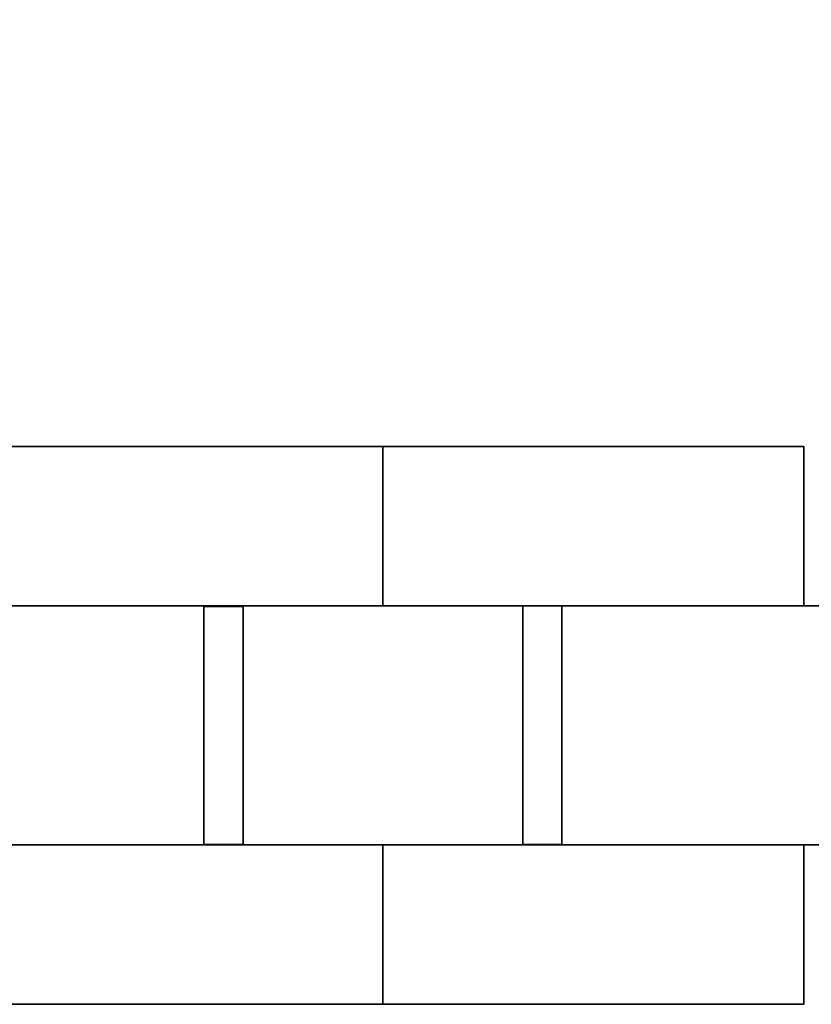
# Model space of a CAD drawing. Header units: millimetres. Extents: x -35 to 33166, y -35 to 31591.
# Tile 13 of 100: x 2289 to 2793, y -35 to 593. Entities that reach past the tile are written whole.
import ezdxf

# ---------------------------------------------------------------- set-up
doc = ezdxf.new("R2010")
doc.units = ezdxf.units.MM
doc.header["$LTSCALE"] = 25.4
doc.layers.get('0').update_dxf_attribs({"true_color": 0xffffff})
for name, color, linetype, true_color in [('end caps & lintels', 7, 'Continuous', 0xffa500), ('ICF - L1', 7, 'Continuous', 0xb4b464), ('ICF - L2', 7, 'Continuous', 0x64ff64)]:
    doc.layers.add(name, color=color, linetype=linetype, true_color=true_color)

# ---------------------------------------------------------------- blocks, each defined once
blk = doc.blocks.new('Group4439')
for p, q in [((0, 268.375, 457.2), (-101.6, 268.375, 457.2)), ((-101.6, 268.375, 457.2), (-101.6, 0, 457.2)), ((-101.6, 268.375), (-101.6, 0)), ((-101.6, 268.375, 457.2), (-101.6, 268.375)), ((-101.6, 268.375), (0, 268.375)), ((0, 0), (0, 268.375)), ((0, 268.375), (0, 268.375, 457.2)), ((0, 268.375, 457.2), (0, 0, 457.2)), ((-101.6, 0), (0, 0)), ((0, 0, 457.2), (-101.6, 0, 457.2)), ((0, 0, 457.2), (0, 0)), ((-101.6, 0, 457.2), (-101.6, 0))]:
    blk.add_line(p, q)
blk = doc.blocks.new('Group4440')
for p, q in [((-355.6, 0, 457.2), (-355.6, 268.375, 457.2)), ((-355.6, 268.375, 457.2), (-355.6, 268.375)), ((-355.6, 268.375), (-355.6, 0)), ((-254, 268.375, 457.2), (-355.6, 268.375, 457.2)), ((-355.6, 268.375), (-254, 268.375)), ((-254, 0, 457.2), (-254, 268.375, 457.2)), ((-254, 0), (-254, 268.375)), ((-254, 268.375), (-254, 268.375, 457.2)), ((-355.6, 0), (-355.6, 0, 457.2)), ((-254, 0, 457.2), (-355.6, 0, 457.2)), ((-355.6, 0), (-254, 0)), ((-254, 0), (-254, 0, 457.2))]:
    blk.add_line(p, q)
blk = doc.blocks.new('Group4441')
for p, q in [((-101.6, 114.1, 51), (-253.75, 114.1, 51)), ((-253.75, 114.1, 51), (-253.75, 114.1, 144.68)), ((-253.75, 114.1, 144.68), (-101.6, 114.1, 144.68)), ((-253.75, 89.1, 51), (-253.75, 114.1, 51)), ((-253.75, 114.1, 144.68), (-253.75, 89.1, 144.68)), ((-101.6, 114.1, 144.68), (-101.6, 114.1, 51)), ((-101.6, 114.1, 51), (-101.6, 89.1, 51)), ((-101.6, 89.1, 144.68), (-101.6, 114.1, 144.68)), ((-101.6, 89.1, 144.68), (-253.75, 89.1, 144.68)), ((-253.75, 89.1, 144.68), (-253.75, 89.1, 51)), ((-253.75, 89.1, 51), (-101.6, 89.1, 51)), ((-101.6, 89.1, 51), (-101.6, 89.1, 144.68))]:
    blk.add_line(p, q)
blk = doc.blocks.new('Group4442')
for p, q in [((-101.6, 114.1, 312.12), (-253.75, 114.1, 312.12)), ((-253.75, 114.1, 312.12), (-253.75, 114.1, 405.8)), ((-253.75, 114.1, 405.8), (-101.6, 114.1, 405.8)), ((-253.75, 89.1, 312.12), (-253.75, 114.1, 312.12)), ((-253.75, 114.1, 405.8), (-253.75, 89.1, 405.8)), ((-101.6, 114.1, 405.8), (-101.6, 114.1, 312.12)), ((-101.6, 114.1, 312.12), (-101.6, 89.1, 312.12)), ((-101.6, 89.1, 405.8), (-101.6, 114.1, 405.8)), ((-101.6, 89.1, 405.8), (-253.75, 89.1, 405.8)), ((-253.75, 89.1, 405.8), (-253.75, 89.1, 312.12)), ((-253.75, 89.1, 312.12), (-101.6, 89.1, 312.12)), ((-101.6, 89.1, 312.12), (-101.6, 89.1, 405.8))]:
    blk.add_line(p, q)
blk = doc.blocks.new('6XR35_96_S_CUT_10_625')
for name in ['Group4440', 'Group4439', 'Group4441', 'Group4442']:
    blk.add_blockref(name, (0, 0))
blk = doc.blocks.new('6XR35_90_C_Web')
for p, q in [((-76.07, -46.84, -12.5), (-76.07, 46.84, -12.5)), ((-76.07, 46.84, -12.5), (76.07, 46.84, -12.5)), ((76.07, 46.84, 12.5), (-76.07, 46.84, 12.5)), ((-76.07, 46.84, 12.5), (-76.07, -46.84, 12.5)), ((-76.07, 46.84, -12.5), (-76.07, 46.84, 12.5)), ((76.07, 46.84, -12.5), (76.07, -46.84, -12.5)), ((76.07, -46.84, 12.5), (76.07, 46.84, 12.5)), ((76.07, 46.84, 12.5), (76.07, 46.84, -12.5)), ((76.07, -46.84, -12.5), (-76.07, -46.84, -12.5)), ((-76.07, -46.84, 12.5), (76.07, -46.84, 12.5)), ((-76.07, -46.84, 12.5), (-76.07, -46.84, -12.5)), ((76.07, -46.84, -12.5), (76.07, -46.84, 12.5))]:
    blk.add_line(p, q)
blk = doc.blocks.new('Group7848')
for p, q in [((-1092.2, -254, 0), (-1092.2, -355.6, 0)), ((-1092.2, -254, 0), (-254, -254, 0)), ((-1092.2, -355.6, 457.2), (-1092.2, -254, 457.2)), ((-1092.2, -254, 457.2), (-1092.2, -254, 0)), ((-1092.2, -254, 457.2), (-254, -254, 457.2)), ((-254, -254, 0), (-254, -627.8, 0)), ((-254, -254, 457.2), (-254, -254, 0)), ((-254, -254, 457.2), (-254, -627.8, 457.2)), ((-1092.2, -355.6, 0), (-355.6, -355.6, 0)), ((-1092.2, -355.6, 457.2), (-1092.2, -355.6, 0)), ((-1092.2, -355.6, 457.2), (-355.6, -355.6, 457.2)), ((-355.6, -355.6, 0), (-355.6, -627.8, 0)), ((-355.6, -355.6, 457.2), (-355.6, -627.8, 457.2)), ((-355.6, -355.6, 457.2), (-355.6, -355.6, 0)), ((-355.6, -627.8, 0), (-254, -627.8, 0)), ((-254, -627.8, 457.2), (-355.6, -627.8, 457.2)), ((-355.6, -627.8, 457.2), (-355.6, -627.8, 0)), ((-254, -627.8, 0), (-254, -627.8, 457.2))]:
    blk.add_line(p, q)
blk = doc.blocks.new('Group7849')
for p, q in [((-1092.2, 0, 0), (-1092.2, -101.6, 0)), ((-1092.2, -101.6, 457.2), (-1092.2, 0, 457.2)), ((-1092.2, 0, 457.2), (-1092.2, 0, 0)), ((-1092.2, 0, 0), (0, 0, 0)), ((-1092.2, 0, 457.2), (0, 0, 457.2)), ((-1092.2, -101.6, 0), (-1092.2, -101.6, 457.2)), ((-227.79, -101.6, 0), (-1092.2, -101.6, 0)), ((-227.79, -101.6, 457.2), (-1092.2, -101.6, 457.2))]:
    blk.add_line(p, q)
blk = doc.blocks.new('6XR35_90_C_MSG#33')
for name in ['Group7849', 'Group7848']:
    blk.add_blockref(name, (0, 0))
at = {"extrusion": (1, -1.02405e-15, -1.15708e-14)}
blk.add_blockref('6XR35_90_C_Web', (-177.67, 97.84, -990.6), dxfattribs=at)
at = {"extrusion": (1, -1.02405e-15, 1.15708e-14)}
blk.add_blockref('6XR35_90_C_Web', (-177.67, 358.96, -990.6), dxfattribs=at)
blk = doc.blocks.new('Group#3572')
for p, q in [((-1092.2, -355.6, 358.07), (-1092.2, -254, 358.07)), ((-1092.2, -254, 358.07), (-254, -254, 358.07)), ((-1092.2, -254, 457.2), (-254, -254, 457.2)), ((-1092.2, -355.6, 457.2), (-1092.2, -254, 457.2)), ((-1092.2, -254, 457.2), (-1092.2, -254, 358.07)), ((-254, -254, 358.07), (-254, -627.8, 358.07)), ((-254, -254, 457.2), (-254, -254, 358.07)), ((-254, -254, 457.2), (-254, -627.8, 457.2)), ((-355.6, -355.6, 358.07), (-1092.2, -355.6, 358.07)), ((-1092.2, -355.6, 457.2), (-355.6, -355.6, 457.2)), ((-1092.2, -355.6, 457.2), (-1092.2, -355.6, 358.07)), ((-355.6, -627.8, 358.07), (-355.6, -355.6, 358.07)), ((-355.6, -627.8, 457.2), (-355.6, -355.6, 457.2)), ((-355.6, -355.6, 457.2), (-355.6, -355.6, 358.07)), ((-254, -627.8, 358.07), (-355.6, -627.8, 358.07)), ((-355.6, -627.8, 358.07), (-355.6, -627.8, 457.2)), ((-254, -627.8, 457.2), (-355.6, -627.8, 457.2)), ((-254, -627.8, 358.07), (-254, -627.8, 457.2))]:
    blk.add_line(p, q)
blk = doc.blocks.new('Group#3573')
for p, q in [((-1092.2, 0, 358.07), (0, 0, 358.07)), ((-1092.2, -101.6, 358.07), (-1092.2, 0, 358.07)), ((-1092.2, -101.6, 457.2), (-1092.2, 0, 457.2)), ((-1092.2, 0, 457.2), (-1092.2, 0, 358.07)), ((-1092.2, 0, 457.2), (0, 0, 457.2)), ((-227.79, -101.6, 358.07), (-1092.2, -101.6, 358.07)), ((-1092.2, -101.6, 457.2), (-1092.2, -101.6, 358.07)), ((-227.79, -101.6, 457.2), (-1092.2, -101.6, 457.2))]:
    blk.add_line(p, q)
blk = doc.blocks.new('6XR35_90_C_MSG#243')
for name in ['Group#3573', 'Group#3572']:
    blk.add_blockref(name, (0, 0))
blk = doc.blocks.new('Group8312')
for p, q in [((-101.6, 674.78, 366.53), (-101.6, 0, 366.53)), ((0, 674.78, 366.53), (-101.6, 674.78, 366.53)), ((-101.6, 674.78, 0), (-101.6, 674.78, 366.53)), ((-101.6, 674.78, 0), (-101.6, 0, 0)), ((0, 674.78, 0), (-101.6, 674.78, 0)), ((0, 0, 366.53), (0, 674.78, 366.53)), ((0, 674.78, 0), (0, 0, 0)), ((0, 674.78, 0), (0, 674.78, 366.53)), ((-101.6, 0, 366.53), (0, 0, 366.53)), ((-101.6, 0, 0), (-101.6, 0, 366.53)), ((0, 0, 0), (-101.6, 0, 0)), ((0, 0, 0), (0, 0, 366.53))]:
    blk.add_line(p, q)
blk = doc.blocks.new('Group8313')
for p, q in [((-355.6, 674.78, 366.53), (-355.6, 0, 366.53)), ((-254, 674.78, 366.53), (-355.6, 674.78, 366.53)), ((-355.6, 674.78, 0), (-355.6, 674.78, 366.53)), ((-355.6, 674.78, 0), (-355.6, 0, 0)), ((-254, 674.78, 0), (-355.6, 674.78, 0)), ((-254, 0, 366.53), (-254, 674.78, 366.53)), ((-254, 674.78, 0), (-254, 0, 0)), ((-254, 674.78, 0), (-254, 674.78, 366.53)), ((-355.6, 0, 366.53), (-254, 0, 366.53)), ((-355.6, 0, 0), (-355.6, 0, 366.53)), ((-254, 0, 0), (-355.6, 0, 0)), ((-254, 0, 0), (-254, 0, 366.53))]:
    blk.add_line(p, q)
blk = doc.blocks.new('Group8314')
for p, q in [((-101.6, 520.5, 51), (-253.75, 520.5, 51)), ((-253.75, 520.5, 51), (-253.75, 520.5, 144.68)), ((-253.75, 520.5, 144.68), (-101.6, 520.5, 144.68)), ((-253.75, 495.5, 51), (-253.75, 520.5, 51)), ((-253.75, 520.5, 144.68), (-253.75, 495.5, 144.68)), ((-101.6, 520.5, 144.68), (-101.6, 520.5, 51)), ((-101.6, 520.5, 51), (-101.6, 495.5, 51)), ((-101.6, 495.5, 144.68), (-101.6, 520.5, 144.68)), ((-101.6, 495.5, 144.68), (-253.75, 495.5, 144.68)), ((-253.75, 495.5, 144.68), (-253.75, 495.5, 51)), ((-253.75, 495.5, 51), (-101.6, 495.5, 51)), ((-101.6, 495.5, 51), (-101.6, 495.5, 144.68))]:
    blk.add_line(p, q)
blk = doc.blocks.new('Group8316')
for p, q in [((-101.6, 317.3, 51), (-253.75, 317.3, 51)), ((-253.75, 317.3, 51), (-253.75, 317.3, 144.68)), ((-253.75, 317.3, 144.68), (-101.6, 317.3, 144.68)), ((-253.75, 292.3, 51), (-253.75, 317.3, 51)), ((-253.75, 317.3, 144.68), (-253.75, 292.3, 144.68)), ((-101.6, 317.3, 144.68), (-101.6, 317.3, 51)), ((-101.6, 317.3, 51), (-101.6, 292.3, 51)), ((-101.6, 292.3, 144.68), (-101.6, 317.3, 144.68)), ((-101.6, 292.3, 144.68), (-253.75, 292.3, 144.68)), ((-253.75, 292.3, 144.68), (-253.75, 292.3, 51)), ((-253.75, 292.3, 51), (-101.6, 292.3, 51)), ((-101.6, 292.3, 51), (-101.6, 292.3, 144.68))]:
    blk.add_line(p, q)
blk = doc.blocks.new('Group8318')
for p, q in [((-101.6, 114.1, 51), (-253.75, 114.1, 51)), ((-253.75, 114.1, 51), (-253.75, 114.1, 144.68)), ((-253.75, 114.1, 144.68), (-101.6, 114.1, 144.68)), ((-253.75, 89.1, 51), (-253.75, 114.1, 51)), ((-253.75, 114.1, 144.68), (-253.75, 89.1, 144.68)), ((-101.6, 114.1, 144.68), (-101.6, 114.1, 51)), ((-101.6, 114.1, 51), (-101.6, 89.1, 51)), ((-101.6, 89.1, 144.68), (-101.6, 114.1, 144.68)), ((-101.6, 89.1, 144.68), (-253.75, 89.1, 144.68)), ((-253.75, 89.1, 144.68), (-253.75, 89.1, 51)), ((-253.75, 89.1, 51), (-101.6, 89.1, 51)), ((-101.6, 89.1, 51), (-101.6, 89.1, 144.68))]:
    blk.add_line(p, q)
blk = doc.blocks.new('6XR35_96_S_CUT_26_625_MSG#1')
for name in ['Group8313', 'Group8312', 'Group8314', 'Group8316', 'Group8318']:
    blk.add_blockref(name, (0, 0))
blk = doc.blocks.new('Group#3805')
for p, q in [((-101.6, 0, 358.07), (-101.6, 268.38, 358.07)), ((-101.6, 268.38, 358.07), (0, 268.38, 358.07)), ((-101.6, 268.38, 457.2), (-101.6, 0, 457.2)), ((-101.6, 268.38, 358.07), (-101.6, 268.38, 457.2)), ((0, 268.38, 457.2), (-101.6, 268.38, 457.2)), ((0, 268.38, 358.07), (0, 0, 358.07)), ((0, 268.38, 457.2), (0, 0, 457.2)), ((0, 268.38, 358.07), (0, 268.38, 457.2)), ((0, 0, 358.07), (-101.6, 0, 358.07)), ((-101.6, 0, 358.07), (-101.6, 0, 457.2)), ((0, 0, 457.2), (-101.6, 0, 457.2)), ((0, 0, 358.07), (0, 0, 457.2))]:
    blk.add_line(p, q)
blk = doc.blocks.new('Group#3806')
for p, q in [((-355.6, 0, 358.07), (-355.6, 268.38, 358.07)), ((-355.6, 268.38, 358.07), (-254, 268.38, 358.07)), ((-355.6, 268.38, 457.2), (-355.6, 0, 457.2)), ((-355.6, 268.38, 358.07), (-355.6, 268.38, 457.2)), ((-254, 268.38, 457.2), (-355.6, 268.38, 457.2)), ((-254, 268.38, 358.07), (-254, 0, 358.07)), ((-254, 268.38, 457.2), (-254, 0, 457.2)), ((-254, 268.38, 358.07), (-254, 268.38, 457.2)), ((-254, 0, 358.07), (-355.6, 0, 358.07)), ((-355.6, 0, 358.07), (-355.6, 0, 457.2)), ((-254, 0, 457.2), (-355.6, 0, 457.2)), ((-254, 0, 358.07), (-254, 0, 457.2))]:
    blk.add_line(p, q)
blk = doc.blocks.new('6XR35_96_S_CUT_10_625_MSG#1')
for name in ['Group#3806', 'Group#3805']:
    blk.add_blockref(name, (0, 0))
blk = doc.blocks.new('Group#4416')
for p, q in [((-101.6, 674.78, 98.33), (-101.6, 0, 98.33)), ((-101.6, 674.78, 98.33), (-101.6, 674.78, 0)), ((-101.6, 674.78, 0), (-101.6, 0, 0)), ((0, 674.78, 0), (-101.6, 674.78, 0)), ((0, 674.78, 98.33), (-101.6, 674.78, 98.33)), ((-101.6, 674.78, 457.2), (-101.6, 0, 457.2)), ((-101.6, 674.78, 457.2), (-101.6, 674.78, 250.87)), ((-101.6, 674.78, 250.87), (-101.6, 0, 250.87)), ((0, 674.78, 457.2), (-101.6, 674.78, 457.2)), ((-101.6, 674.78, 250.87), (0, 674.78, 250.87)), ((0, 674.78, 0), (0, 0, 0)), ((0, 674.78, 98.33), (0, 0, 98.33)), ((0, 674.78, 98.33), (0, 674.78, 0)), ((0, 674.78, 457.2), (0, 0, 457.2)), ((0, 674.78, 250.87), (0, 0, 250.87)), ((0, 674.78, 457.2), (0, 674.78, 250.87)), ((-101.6, 0, 0), (-101.6, 0, 98.33)), ((0, 0, 0), (-101.6, 0, 0)), ((0, 0, 98.33), (-101.6, 0, 98.33)), ((-101.6, 0, 250.87), (-101.6, 0, 457.2)), ((-101.6, 0, 250.87), (0, 0, 250.87)), ((0, 0, 457.2), (-101.6, 0, 457.2)), ((0, 0, 0), (0, 0, 98.33)), ((0, 0, 250.87), (0, 0, 457.2))]:
    blk.add_line(p, q)
blk = doc.blocks.new('Group#4417')
for p, q in [((-355.6, 0, 0), (-355.6, 674.78, 0)), ((-355.6, 674.78, 0), (-254, 674.78, 0)), ((-355.6, 0, 457.2), (-355.6, 674.78, 457.2)), ((-355.6, 674.78, 457.2), (-355.6, 674.78, 0)), ((-355.6, 674.78, 457.2), (-254, 674.78, 457.2)), ((-254, 674.78, 0), (-254, 0, 0)), ((-254, 674.78, 457.2), (-254, 0, 457.2)), ((-254, 674.78, 0), (-254, 674.78, 457.2)), ((-355.6, 0, 457.2), (-254, 0, 457.2)), ((-355.6, 0, 457.2), (-355.6, 0, 0)), ((-355.6, 0, 0), (-254, 0, 0)), ((-254, 0, 457.2), (-254, 0, 0))]:
    blk.add_line(p, q)
blk = doc.blocks.new('Group#4418')
for p, q in [((-101.6, 520.5, 98.33), (-253.75, 520.5, 98.33)), ((-253.75, 520.5, 98.33), (-253.75, 495.5, 98.33)), ((-253.75, 520.5, 51), (-253.75, 520.5, 98.33)), ((-253.75, 520.5, 51), (-253.75, 495.5, 51)), ((-101.6, 520.5, 51), (-253.75, 520.5, 51)), ((-101.6, 495.5, 98.33), (-101.6, 520.5, 98.33)), ((-101.6, 520.5, 51), (-101.6, 495.5, 51)), ((-101.6, 520.5, 51), (-101.6, 520.5, 98.33)), ((-253.75, 495.5, 98.33), (-101.6, 495.5, 98.33)), ((-253.75, 495.5, 51), (-253.75, 495.5, 98.33)), ((-101.6, 495.5, 51), (-253.75, 495.5, 51)), ((-101.6, 495.5, 51), (-101.6, 495.5, 98.33))]:
    blk.add_line(p, q)
blk = doc.blocks.new('Group10940')
for p, q in [((-101.6, 317.3, 98.33), (-253.75, 317.3, 98.33)), ((-253.75, 317.3, 98.33), (-253.75, 292.3, 98.33)), ((-253.75, 317.3, 51), (-253.75, 317.3, 98.33)), ((-253.75, 317.3, 51), (-253.75, 292.3, 51)), ((-101.6, 317.3, 51), (-253.75, 317.3, 51)), ((-101.6, 292.3, 98.33), (-101.6, 317.3, 98.33)), ((-101.6, 317.3, 51), (-101.6, 292.3, 51)), ((-101.6, 317.3, 51), (-101.6, 317.3, 98.33)), ((-253.75, 292.3, 98.33), (-101.6, 292.3, 98.33)), ((-253.75, 292.3, 51), (-253.75, 292.3, 98.33)), ((-101.6, 292.3, 51), (-253.75, 292.3, 51)), ((-101.6, 292.3, 51), (-101.6, 292.3, 98.33))]:
    blk.add_line(p, q)
blk = doc.blocks.new('Group#4421')
for p, q in [((-101.6, 114.1, 98.33), (-253.75, 114.1, 98.33)), ((-253.75, 114.1, 98.33), (-253.75, 89.1, 98.33)), ((-253.75, 114.1, 51), (-253.75, 114.1, 98.33)), ((-253.75, 114.1, 51), (-253.75, 89.1, 51)), ((-101.6, 114.1, 51), (-253.75, 114.1, 51)), ((-101.6, 89.1, 98.33), (-101.6, 114.1, 98.33)), ((-101.6, 114.1, 51), (-101.6, 89.1, 51)), ((-101.6, 114.1, 51), (-101.6, 114.1, 98.33)), ((-253.75, 89.1, 98.33), (-101.6, 89.1, 98.33)), ((-253.75, 89.1, 51), (-253.75, 89.1, 98.33)), ((-101.6, 89.1, 51), (-253.75, 89.1, 51)), ((-101.6, 89.1, 51), (-101.6, 89.1, 98.33))]:
    blk.add_line(p, q)
blk = doc.blocks.new('6XR35_96_S_CUT_26_625_MSG#3')
for name in ['Group#4417', 'Group#4416', 'Group#4418', 'Group10940', 'Group#4421']:
    blk.add_blockref(name, (0, 0))
blk = doc.blocks.new('Group3573')
at = {"layer": 'ICF - L1', "rotation": 180}
for name, p in [('6XR35_90_C_MSG#33', (1427.91, -34.58, -100)), ('6XR35_90_C_MSG#243', (1427.91, -34.58, 2643.2))]:
    blk.add_blockref(name, p, dxfattribs=at)
at = {"layer": 'ICF - L1', "extrusion": (0, 0, -1), "zscale": -1, "rotation": 90}
for name, p in [('6XR35_96_S_CUT_26_625_MSG#1', (-2113.71, 321.02, -357.2)), ('6XR35_96_S_CUT_26_625_MSG#3', (-2113.71, 321.02, -3100.4)), ('6XR35_96_S_CUT_10_625', (-2520.11, 321.02, 100)), ('6XR35_96_S_CUT_10_625_MSG#1', (-2520.11, 321.02, -2643.2))]:
    blk.add_blockref(name, p, dxfattribs=at)
blk = doc.blocks.new('Group9590')
for p, q in [((-101.6, 674.77, 233.93), (-101.6, 0, 233.93)), ((0, 674.77, 233.93), (-101.6, 674.77, 233.93)), ((-101.6, 674.77, 0), (-101.6, 674.77, 233.93)), ((-101.6, 674.77, 0), (-101.6, 0, 0)), ((0, 674.77, 0), (-101.6, 674.77, 0)), ((0, 0, 233.93), (0, 674.77, 233.93)), ((0, 674.77, 0), (0, 0, 0)), ((0, 674.77, 0), (0, 674.77, 233.93)), ((-101.6, 0, 233.93), (0, 0, 233.93)), ((-101.6, 0, 0), (-101.6, 0, 233.93)), ((0, 0, 0), (-101.6, 0, 0)), ((0, 0, 0), (0, 0, 233.93))]:
    blk.add_line(p, q)
blk = doc.blocks.new('Group9591')
for p, q in [((-355.6, 674.77, 233.93), (-355.6, 0, 233.93)), ((-254, 674.77, 233.93), (-355.6, 674.77, 233.93)), ((-355.6, 674.77, 0), (-355.6, 674.77, 233.93)), ((-355.6, 674.77, 0), (-355.6, 0, 0)), ((-254, 674.77, 0), (-355.6, 674.77, 0)), ((-254, 0, 233.93), (-254, 674.77, 233.93)), ((-254, 674.77, 0), (-254, 0, 0)), ((-254, 674.77, 0), (-254, 674.77, 233.93)), ((-355.6, 0, 233.93), (-254, 0, 233.93)), ((-355.6, 0, 0), (-355.6, 0, 233.93)), ((-254, 0, 0), (-355.6, 0, 0)), ((-254, 0, 0), (-254, 0, 233.93))]:
    blk.add_line(p, q)
blk = doc.blocks.new('Group9592')
for p, q in [((-101.6, 520.5, 51), (-253.75, 520.5, 51)), ((-253.75, 520.5, 51), (-253.75, 520.5, 144.68)), ((-253.75, 520.5, 144.68), (-101.6, 520.5, 144.68)), ((-253.75, 495.5, 51), (-253.75, 520.5, 51)), ((-253.75, 520.5, 144.68), (-253.75, 495.5, 144.68)), ((-101.6, 520.5, 144.68), (-101.6, 520.5, 51)), ((-101.6, 520.5, 51), (-101.6, 495.5, 51)), ((-101.6, 495.5, 144.68), (-101.6, 520.5, 144.68)), ((-101.6, 495.5, 144.68), (-253.75, 495.5, 144.68)), ((-253.75, 495.5, 144.68), (-253.75, 495.5, 51)), ((-253.75, 495.5, 51), (-101.6, 495.5, 51)), ((-101.6, 495.5, 51), (-101.6, 495.5, 144.68))]:
    blk.add_line(p, q)
blk = doc.blocks.new('Group9593')
for p, q in [((-101.6, 317.3, 51), (-253.75, 317.3, 51)), ((-253.75, 317.3, 51), (-253.75, 317.3, 144.68)), ((-253.75, 317.3, 144.68), (-101.6, 317.3, 144.68)), ((-253.75, 292.3, 51), (-253.75, 317.3, 51)), ((-253.75, 317.3, 144.68), (-253.75, 292.3, 144.68)), ((-101.6, 317.3, 144.68), (-101.6, 317.3, 51)), ((-101.6, 317.3, 51), (-101.6, 292.3, 51)), ((-101.6, 292.3, 144.68), (-101.6, 317.3, 144.68)), ((-101.6, 292.3, 144.68), (-253.75, 292.3, 144.68)), ((-253.75, 292.3, 144.68), (-253.75, 292.3, 51)), ((-253.75, 292.3, 51), (-101.6, 292.3, 51)), ((-101.6, 292.3, 51), (-101.6, 292.3, 144.68))]:
    blk.add_line(p, q)
blk = doc.blocks.new('Group#4712')
for p, q in [((-101.6, 114.1, 51), (-253.75, 114.1, 51)), ((-253.75, 114.1, 51), (-253.75, 114.1, 144.68)), ((-253.75, 114.1, 144.68), (-101.6, 114.1, 144.68)), ((-253.75, 89.1, 51), (-253.75, 114.1, 51)), ((-253.75, 114.1, 144.68), (-253.75, 89.1, 144.68)), ((-101.6, 114.1, 144.68), (-101.6, 114.1, 51)), ((-101.6, 114.1, 51), (-101.6, 89.1, 51)), ((-101.6, 89.1, 144.68), (-101.6, 114.1, 144.68)), ((-101.6, 89.1, 144.68), (-253.75, 89.1, 144.68)), ((-253.75, 89.1, 144.68), (-253.75, 89.1, 51)), ((-253.75, 89.1, 51), (-101.6, 89.1, 51)), ((-101.6, 89.1, 51), (-101.6, 89.1, 144.68))]:
    blk.add_line(p, q)
blk = doc.blocks.new('6XR35_96_S#1_CUT_26_625_MSG#1')
for name in ['Group9591', 'Group9590', 'Group9592', 'Group9593', 'Group#4712']:
    blk.add_blockref(name, (0, 0))
blk = doc.blocks.new('Group#3785')
for p, q in [((-1092.2, -254, 0), (-1092.2, -355.6, 0)), ((-1092.2, -254, 0), (-254, -254, 0)), ((-1092.2, -355.6, 457.2), (-1092.2, -254, 457.2)), ((-1092.2, -254, 457.2), (-1092.2, -254, 0)), ((-1092.2, -254, 457.2), (-254, -254, 457.2)), ((-254, -254, 0), (-254, -627.8, 0)), ((-254, -254, 457.2), (-254, -254, 0)), ((-254, -254, 457.2), (-254, -627.8, 457.2)), ((-1092.2, -355.6, 0), (-355.6, -355.6, 0)), ((-1092.2, -355.6, 457.2), (-1092.2, -355.6, 0)), ((-1092.2, -355.6, 457.2), (-355.6, -355.6, 457.2)), ((-355.6, -355.6, 0), (-355.6, -627.8, 0)), ((-355.6, -355.6, 457.2), (-355.6, -627.8, 457.2)), ((-355.6, -355.6, 457.2), (-355.6, -355.6, 0)), ((-355.6, -627.8, 0), (-254, -627.8, 0)), ((-254, -627.8, 457.2), (-355.6, -627.8, 457.2)), ((-355.6, -627.8, 457.2), (-355.6, -627.8, 0)), ((-254, -627.8, 0), (-254, -627.8, 457.2))]:
    blk.add_line(p, q)
blk = doc.blocks.new('Group#3786')
for p, q in [((-1092.2, 0, 0), (-1092.2, -101.6, 0)), ((-1092.2, -101.6, 457.2), (-1092.2, 0, 457.2)), ((-1092.2, 0, 457.2), (-1092.2, 0, 0)), ((-1092.2, 0, 457.2), (0, 0, 457.2)), ((-1092.2, 0, 0), (0, 0, 0)), ((-1092.2, -101.6, 0), (-1092.2, -101.6, 457.2)), ((-227.79, -101.6, 0), (-1092.2, -101.6, 0)), ((-227.79, -101.6, 457.2), (-1092.2, -101.6, 457.2))]:
    blk.add_line(p, q)
blk = doc.blocks.new('6XR35_90_C#3_MSG#18')
for name in ['Group#3786', 'Group#3785']:
    blk.add_blockref(name, (0, 0))
at = {"extrusion": (1, -1.02405e-15, -1.15708e-14)}
blk.add_blockref('6XR35_90_C_Web', (-177.67, 97.84, -990.6), dxfattribs=at)
at = {"extrusion": (1, -1.02405e-15, 1.15708e-14)}
blk.add_blockref('6XR35_90_C_Web', (-177.67, 358.96, -990.6), dxfattribs=at)
blk = doc.blocks.new('Group#1468')
for p, q in [((0, 268.365, 457.2), (-101.6, 268.365, 457.2)), ((-101.6, 268.365, 457.2), (-101.6, 0, 457.2)), ((-101.6, 268.365), (-101.6, 0)), ((-101.6, 268.365, 457.2), (-101.6, 268.365)), ((-101.6, 268.365), (0, 268.365)), ((0, 0), (0, 268.365)), ((0, 268.365), (0, 268.365, 457.2)), ((0, 268.365, 457.2), (0, 0, 457.2)), ((-101.6, 0), (0, 0)), ((0, 0, 457.2), (-101.6, 0, 457.2)), ((0, 0, 457.2), (0, 0)), ((-101.6, 0, 457.2), (-101.6, 0))]:
    blk.add_line(p, q)
blk = doc.blocks.new('Group8218')
for p, q in [((-355.6, 0, 457.2), (-355.6, 268.365, 457.2)), ((-355.6, 268.365, 457.2), (-355.6, 268.365)), ((-355.6, 268.365), (-355.6, 0)), ((-254, 268.365, 457.2), (-355.6, 268.365, 457.2)), ((-355.6, 268.365), (-254, 268.365)), ((-254, 0, 457.2), (-254, 268.365, 457.2)), ((-254, 0), (-254, 268.365)), ((-254, 268.365), (-254, 268.365, 457.2)), ((-355.6, 0), (-355.6, 0, 457.2)), ((-254, 0, 457.2), (-355.6, 0, 457.2)), ((-355.6, 0), (-254, 0)), ((-254, 0), (-254, 0, 457.2))]:
    blk.add_line(p, q)
blk = doc.blocks.new('Group#1469')
for p, q in [((-101.6, 114.1, 51), (-253.75, 114.1, 51)), ((-253.75, 114.1, 51), (-253.75, 114.1, 144.68)), ((-253.75, 114.1, 144.68), (-101.6, 114.1, 144.68)), ((-253.75, 89.1, 51), (-253.75, 114.1, 51)), ((-253.75, 114.1, 144.68), (-253.75, 89.1, 144.68)), ((-101.6, 114.1, 144.68), (-101.6, 114.1, 51)), ((-101.6, 114.1, 51), (-101.6, 89.1, 51)), ((-101.6, 89.1, 144.68), (-101.6, 114.1, 144.68)), ((-101.6, 89.1, 144.68), (-253.75, 89.1, 144.68)), ((-253.75, 89.1, 144.68), (-253.75, 89.1, 51)), ((-253.75, 89.1, 51), (-101.6, 89.1, 51)), ((-101.6, 89.1, 51), (-101.6, 89.1, 144.68))]:
    blk.add_line(p, q)
blk = doc.blocks.new('Group#1470')
for p, q in [((-101.6, 114.1, 312.12), (-253.75, 114.1, 312.12)), ((-253.75, 114.1, 312.12), (-253.75, 114.1, 405.8)), ((-253.75, 114.1, 405.8), (-101.6, 114.1, 405.8)), ((-253.75, 89.1, 312.12), (-253.75, 114.1, 312.12)), ((-253.75, 114.1, 405.8), (-253.75, 89.1, 405.8)), ((-101.6, 114.1, 405.8), (-101.6, 114.1, 312.12)), ((-101.6, 114.1, 312.12), (-101.6, 89.1, 312.12)), ((-101.6, 89.1, 405.8), (-101.6, 114.1, 405.8)), ((-101.6, 89.1, 405.8), (-253.75, 89.1, 405.8)), ((-253.75, 89.1, 405.8), (-253.75, 89.1, 312.12)), ((-253.75, 89.1, 312.12), (-101.6, 89.1, 312.12)), ((-101.6, 89.1, 312.12), (-101.6, 89.1, 405.8))]:
    blk.add_line(p, q)
blk = doc.blocks.new('6XR35_96_S#1_CUT_10_625')
for name in ['Group8218', 'Group#1468', 'Group#1469', 'Group#1470']:
    blk.add_blockref(name, (0, 0))
blk = doc.blocks.new('Group10440')
for p, q in [((-254, -254, 124.2), (-1092.2, -254, 124.2)), ((-1092.2, -254, 124.2), (-1092.2, -355.6, 124.2)), ((-1092.2, -254, 0), (-1092.2, -355.6, 0)), ((-1092.2, -254, 124.2), (-1092.2, -254, 0)), ((-1092.2, -254, 0), (-254, -254, 0)), ((-254, -627.8, 124.2), (-254, -254, 124.2)), ((-254, -254, 0), (-254, -627.8, 0)), ((-254, -254, 0), (-254, -254, 124.2)), ((-1092.2, -355.6, 124.2), (-355.6, -355.6, 124.2)), ((-1092.2, -355.6, 124.2), (-1092.2, -355.6, 0)), ((-1092.2, -355.6, 0), (-355.6, -355.6, 0)), ((-355.6, -355.6, 124.2), (-355.6, -627.8, 124.2)), ((-355.6, -355.6, 124.2), (-355.6, -355.6, 0)), ((-355.6, -355.6, 0), (-355.6, -627.8, 0)), ((-355.6, -627.8, 124.2), (-254, -627.8, 124.2)), ((-355.6, -627.8, 0), (-254, -627.8, 0)), ((-355.6, -627.8, 124.2), (-355.6, -627.8, 0)), ((-254, -627.8, 0), (-254, -627.8, 124.2))]:
    blk.add_line(p, q)
blk = doc.blocks.new('Group10441')
for p, q in [((0, 0, 124.2), (-1092.2, 0, 124.2)), ((-1092.2, 0, 124.2), (-1092.2, -101.6, 124.2)), ((-1092.2, 0, 0), (-1092.2, -101.6, 0)), ((-1092.2, 0, 124.2), (-1092.2, 0, 0)), ((-1092.2, 0, 0), (0, 0, 0)), ((-1092.2, -101.6, 124.2), (-227.79, -101.6, 124.2)), ((-1092.2, -101.6, 124.2), (-1092.2, -101.6, 0)), ((-1092.2, -101.6, 0), (-227.79, -101.6, 0))]:
    blk.add_line(p, q)
blk = doc.blocks.new('Group10442')
for p, q in [((-76.07, 26.36, -12.5), (-76.07, 26.36, 12.5)), ((-76.07, 26.36, 12.5), (76.07, 26.36, 12.5)), ((76.07, 26.36, -12.5), (-76.07, 26.36, -12.5)), ((-76.07, 26.36, 12.5), (-76.07, -46.84, 12.5)), ((-76.07, 26.36, -12.5), (-76.07, -46.84, -12.5)), ((76.07, 26.36, 12.5), (76.07, 26.36, -12.5)), ((76.07, 26.36, 12.5), (76.07, -46.84, 12.5)), ((76.07, 26.36, -12.5), (76.07, -46.84, -12.5)), ((-76.07, -46.84, -12.5), (-76.07, -46.84, 12.5)), ((-76.07, -46.84, -12.5), (76.07, -46.84, -12.5)), ((-76.07, -46.84, 12.5), (76.07, -46.84, 12.5)), ((76.07, -46.84, -12.5), (76.07, -46.84, 12.5))]:
    blk.add_line(p, q)
blk = doc.blocks.new('6XR35_90_C#3_MSG#101')
for name in ['Group10441', 'Group10440']:
    blk.add_blockref(name, (0, 0))
at = {"extrusion": (1, -1.02405e-15, -1.15708e-14)}
blk.add_blockref('Group10442', (-177.67, 97.84, -990.6), dxfattribs=at)
blk = doc.blocks.new('Group10240')
for p, q in [((-101.6, 0, 232.67), (-101.6, 674.77, 232.67)), ((-101.6, 674.77, 232.67), (0, 674.77, 232.67)), ((-101.6, 674.77, 457.2), (-101.6, 0, 457.2)), ((-101.6, 674.77, 232.67), (-101.6, 674.77, 457.2)), ((0, 674.77, 457.2), (-101.6, 674.77, 457.2)), ((0, 674.77, 232.67), (0, 0, 232.67)), ((0, 674.77, 457.2), (0, 0, 457.2)), ((0, 674.77, 232.67), (0, 674.77, 457.2)), ((0, 0, 232.67), (-101.6, 0, 232.67)), ((-101.6, 0, 232.67), (-101.6, 0, 457.2)), ((0, 0, 457.2), (-101.6, 0, 457.2)), ((0, 0, 232.67), (0, 0, 457.2))]:
    blk.add_line(p, q)
blk = doc.blocks.new('Group10241')
for p, q in [((-355.6, 0, 232.67), (-355.6, 674.77, 232.67)), ((-355.6, 674.77, 232.67), (-254, 674.77, 232.67)), ((-355.6, 674.77, 457.2), (-355.6, 0, 457.2)), ((-355.6, 674.77, 232.67), (-355.6, 674.77, 457.2)), ((-254, 674.77, 457.2), (-355.6, 674.77, 457.2)), ((-254, 674.77, 232.67), (-254, 0, 232.67)), ((-254, 674.77, 457.2), (-254, 0, 457.2)), ((-254, 674.77, 232.67), (-254, 674.77, 457.2)), ((-254, 0, 232.67), (-355.6, 0, 232.67)), ((-355.6, 0, 232.67), (-355.6, 0, 457.2)), ((-254, 0, 457.2), (-355.6, 0, 457.2)), ((-254, 0, 232.67), (-254, 0, 457.2))]:
    blk.add_line(p, q)
blk = doc.blocks.new('Group10242')
for p, q in [((-101.6, 520.5, 312.12), (-253.75, 520.5, 312.12)), ((-253.75, 520.5, 312.12), (-253.75, 520.5, 405.8)), ((-253.75, 520.5, 405.8), (-101.6, 520.5, 405.8)), ((-253.75, 495.5, 312.12), (-253.75, 520.5, 312.12)), ((-253.75, 520.5, 405.8), (-253.75, 495.5, 405.8)), ((-101.6, 520.5, 405.8), (-101.6, 520.5, 312.12)), ((-101.6, 520.5, 312.12), (-101.6, 495.5, 312.12)), ((-101.6, 495.5, 405.8), (-101.6, 520.5, 405.8)), ((-101.6, 495.5, 405.8), (-253.75, 495.5, 405.8)), ((-253.75, 495.5, 405.8), (-253.75, 495.5, 312.12)), ((-253.75, 495.5, 312.12), (-101.6, 495.5, 312.12)), ((-101.6, 495.5, 312.12), (-101.6, 495.5, 405.8))]:
    blk.add_line(p, q)
blk = doc.blocks.new('Group10243')
for p, q in [((-101.6, 317.3, 312.12), (-253.75, 317.3, 312.12)), ((-253.75, 317.3, 312.12), (-253.75, 317.3, 405.8)), ((-253.75, 317.3, 405.8), (-101.6, 317.3, 405.8)), ((-253.75, 292.3, 312.12), (-253.75, 317.3, 312.12)), ((-253.75, 317.3, 405.8), (-253.75, 292.3, 405.8)), ((-101.6, 317.3, 405.8), (-101.6, 317.3, 312.12)), ((-101.6, 317.3, 312.12), (-101.6, 292.3, 312.12)), ((-101.6, 292.3, 405.8), (-101.6, 317.3, 405.8)), ((-101.6, 292.3, 405.8), (-253.75, 292.3, 405.8)), ((-253.75, 292.3, 405.8), (-253.75, 292.3, 312.12)), ((-253.75, 292.3, 312.12), (-101.6, 292.3, 312.12)), ((-101.6, 292.3, 312.12), (-101.6, 292.3, 405.8))]:
    blk.add_line(p, q)
blk = doc.blocks.new('Group10244')
for p, q in [((-101.6, 114.1, 312.12), (-253.75, 114.1, 312.12)), ((-253.75, 114.1, 312.12), (-253.75, 114.1, 405.8)), ((-253.75, 114.1, 405.8), (-101.6, 114.1, 405.8)), ((-253.75, 89.1, 312.12), (-253.75, 114.1, 312.12)), ((-253.75, 114.1, 405.8), (-253.75, 89.1, 405.8)), ((-101.6, 114.1, 405.8), (-101.6, 114.1, 312.12)), ((-101.6, 114.1, 312.12), (-101.6, 89.1, 312.12)), ((-101.6, 89.1, 405.8), (-101.6, 114.1, 405.8)), ((-101.6, 89.1, 405.8), (-253.75, 89.1, 405.8)), ((-253.75, 89.1, 405.8), (-253.75, 89.1, 312.12)), ((-253.75, 89.1, 312.12), (-101.6, 89.1, 312.12)), ((-101.6, 89.1, 312.12), (-101.6, 89.1, 405.8))]:
    blk.add_line(p, q)
blk = doc.blocks.new('6XR35_96_S#1_CUT_26_625_MSG#3')
for name in ['Group10241', 'Group10240', 'Group10242', 'Group10243', 'Group10244']:
    blk.add_blockref(name, (0, 0))
blk = doc.blocks.new('Group10783')
for p, q in [((-101.6, 268.37, 124.2), (-101.6, 0, 124.2)), ((0, 268.37, 124.2), (-101.6, 268.37, 124.2)), ((-101.6, 268.37, 0), (-101.6, 268.37, 124.2)), ((-101.6, 268.37, 0), (-101.6, 0, 0)), ((0, 268.37, 0), (-101.6, 268.37, 0)), ((0, 0, 124.2), (0, 268.37, 124.2)), ((0, 268.37, 0), (0, 0, 0)), ((0, 268.37, 0), (0, 268.37, 124.2)), ((-101.6, 0, 124.2), (0, 0, 124.2)), ((-101.6, 0, 0), (-101.6, 0, 124.2)), ((0, 0, 0), (-101.6, 0, 0)), ((0, 0, 0), (0, 0, 124.2))]:
    blk.add_line(p, q)
blk = doc.blocks.new('Group#5012')
for p, q in [((-355.6, 268.37, 124.2), (-355.6, 0, 124.2)), ((-254, 268.37, 124.2), (-355.6, 268.37, 124.2)), ((-355.6, 268.37, 0), (-355.6, 268.37, 124.2)), ((-355.6, 268.37, 0), (-355.6, 0, 0)), ((-254, 268.37, 0), (-355.6, 268.37, 0)), ((-254, 0, 124.2), (-254, 268.37, 124.2)), ((-254, 268.37, 0), (-254, 0, 0)), ((-254, 268.37, 0), (-254, 268.37, 124.2)), ((-355.6, 0, 124.2), (-254, 0, 124.2)), ((-355.6, 0, 0), (-355.6, 0, 124.2)), ((-254, 0, 0), (-355.6, 0, 0)), ((-254, 0, 0), (-254, 0, 124.2))]:
    blk.add_line(p, q)
blk = doc.blocks.new('Group10785')
for p, q in [((-101.6, 114.1, 124.2), (-253.75, 114.1, 124.2)), ((-253.75, 114.1, 124.2), (-253.75, 89.1, 124.2)), ((-253.75, 114.1, 51), (-253.75, 114.1, 124.2)), ((-253.75, 114.1, 51), (-253.75, 89.1, 51)), ((-101.6, 114.1, 51), (-253.75, 114.1, 51)), ((-101.6, 89.1, 124.2), (-101.6, 114.1, 124.2)), ((-101.6, 114.1, 51), (-101.6, 89.1, 51)), ((-101.6, 114.1, 51), (-101.6, 114.1, 124.2)), ((-253.75, 89.1, 124.2), (-101.6, 89.1, 124.2)), ((-253.75, 89.1, 51), (-253.75, 89.1, 124.2)), ((-101.6, 89.1, 51), (-253.75, 89.1, 51)), ((-101.6, 89.1, 51), (-101.6, 89.1, 124.2))]:
    blk.add_line(p, q)
blk = doc.blocks.new('6XR35_96_S#1_CUT_10_625_MSG#1')
for name in ['Group#5012', 'Group10783', 'Group10785']:
    blk.add_blockref(name, (0, 0))
blk = doc.blocks.new('Group3664')
at = {"layer": 'ICF - L2', "rotation": 180}
for name, p in [('6XR35_90_C#3_MSG#18', (1427.92, -34.58, 3557.6)), ('6XR35_90_C#3_MSG#101', (1427.92, -34.58, 6300.8))]:
    blk.add_blockref(name, p, dxfattribs=at)
at = {"layer": 'ICF - L2', "extrusion": (0, 0, -1), "zscale": -1, "rotation": 90}
for name, p in [('6XR35_96_S#1_CUT_26_625_MSG#1', (-2113.72, 321.02, -4014.8)), ('6XR35_96_S#1_CUT_26_625_MSG#3', (-2113.72, 321.02, -5843.6)), ('6XR35_96_S#1_CUT_10_625', (-2520.12, 321.02, -3557.6)), ('6XR35_96_S#1_CUT_10_625_MSG#1', (-2520.12, 321.02, -6300.8))]:
    blk.add_blockref(name, p, dxfattribs=at)
blk = doc.blocks.new('Group4857')
for p, q in [((1783.774, 219.42, 4250), (3002.974, 219.42, 4250)), ((3002.974, 219.42, 4187), (1783.774, 219.42, 4187)), ((1783.774, 67.02, 4250), (3002.974, 67.02, 4250)), ((3002.974, 67.02, 4187), (1783.774, 67.02, 4187))]:
    blk.add_line(p, q)
blk = doc.blocks.new('Group4860')
for p, q in [((3002.974, 219.42, 6075), (1783.774, 219.42, 6075)), ((1783.774, 219.42, 6138), (3002.974, 219.42, 6138)), ((3002.974, 67.02, 6075), (1783.774, 67.02, 6075)), ((1783.774, 67.02, 6138), (3002.974, 67.02, 6138))]:
    blk.add_line(p, q)
blk = doc.blocks.new('Group#32')
for p, q in [((1783.764, 219.42, 725), (3002.964, 219.42, 725)), ((3002.964, 219.42, 662), (1783.764, 219.42, 662)), ((1783.764, 67.02, 725), (3002.964, 67.02, 725)), ((3002.964, 67.02, 662), (1783.764, 67.02, 662))]:
    blk.add_line(p, q)
blk = doc.blocks.new('Group#35')
for p, q in [((3002.964, 219.42, 3000), (1783.764, 219.42, 3000)), ((1783.764, 219.42, 3063), (3002.964, 219.42, 3063)), ((3002.964, 67.02, 3000), (1783.764, 67.02, 3000)), ((1783.764, 67.02, 3063), (3002.964, 67.02, 3063))]:
    blk.add_line(p, q)

msp = doc.modelspace()

# ---------------------------------------------------------------- block references
for name in ['Group3573', 'Group3664']:
    msp.add_blockref(name, (0, 0))
at = {"layer": 'end caps & lintels', "color": 131, "true_color": 0x99ffff}
for name in ['Group#32', 'Group#35', 'Group4857', 'Group4860']:
    msp.add_blockref(name, (0, 0), dxfattribs=at)

doc.saveas('drawing.dxf')
